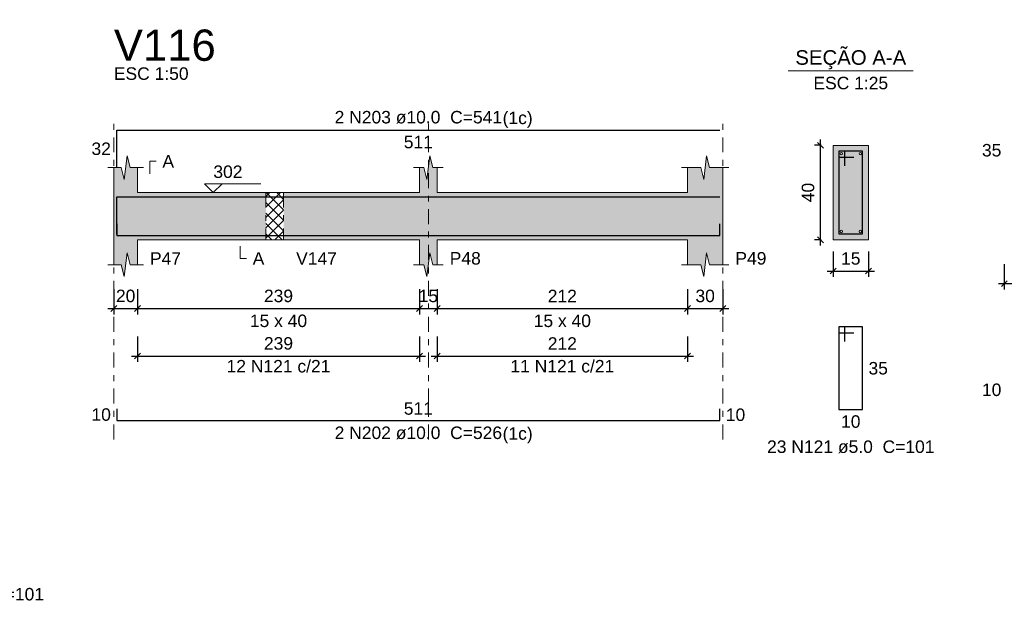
# Model space of a CAD drawing. Header units: millimetres. Extents: x 0 to 119, y 0 to 84.
# Tile 19 of 34: x 54 to 71, y 42 to 52. Entities that reach past the tile are written whole.
import ezdxf

# ---------------------------------------------------------------- set-up
doc = ezdxf.new("R2010")
doc.units = ezdxf.units.MM
doc.header["$MEASUREMENT"] = 0
doc.linetypes.add('DASHDOT', pattern=[2.54, 1.27, -0.635, 0, -0.635])
doc.linetypes.add('NULL', pattern=[0])
doc.layers.get('0').update_dxf_attribs({"lineweight": 18})
for name, color, linetype, lineweight in [('Descrição da armadura', 7, 'Continuous', 0), ('DT-Barras na forma', 2, 'Continuous', 30), ('DT-Barras no corte', 5, 'Continuous', 5), ('DT-Barras rebatidas', 2, 'Continuous', 30), ('DT-Cotas', 9, 'Continuous', 5), ('DT-Forma', 5, 'Continuous', 5), ('DT-Hachura forma vigas', 254, 'Continuous', 5), ('DT-Hachura intersecção vigas', 9, 'Continuous', 5), ('DT-Hachura seção vigas', 254, 'Continuous', 5), ('DT-Pontilhado', 9, 'DASHDOT', 5), ('DT-Textos', 7, 'Continuous', 5), ('DT-Título', 3, 'Continuous', 20), ('Textos armaduras', 7, 'Continuous', 0)]:
    doc.layers.add(name, color=color, linetype=linetype, lineweight=lineweight)
doc.styles.add('Arial', font='txt')
doc.dimstyles.new('UM_25.000000', dxfattribs={"dimtxt": 0.18, "dimasz": 0.1, "dimexe": 0.1, "dimexo": 0.2, "dimgap": 0, "dimtad": 1, "dimtih": 1, "dimtoh": 1, "dimdec": 1, "dimlfac": 25, "dimzin": 0, "dimdsep": 46, "dimtxsty": 'Standard', "dimcen": 0.09, "dimdle": 0.1, "dimadec": 1, "dimazin": 2, "dimtfac": 1, "dimtdec": 4, "dimtofl": 0, "dimtmove": 0, "dimatfit": 3, "dimfxl": 1, "dimtolj": 1, "dimarcsym": 0})
doc.dimstyles.new('UM_50.000000', dxfattribs={"dimtxt": 0.18, "dimasz": 0.1, "dimexe": 0.1, "dimexo": 0.2, "dimgap": 0, "dimtad": 1, "dimtih": 1, "dimtoh": 1, "dimdec": 1, "dimlfac": 50, "dimzin": 0, "dimdsep": 46, "dimtxsty": 'Standard', "dimcen": 0.09, "dimdle": 0.1, "dimadec": 1, "dimazin": 2, "dimtfac": 1, "dimtdec": 4, "dimtofl": 0, "dimtmove": 0, "dimatfit": 3, "dimfxl": 1, "dimtolj": 1, "dimarcsym": 0})

# ---------------------------------------------------------------- blocks, each defined once
blk = doc.blocks.new('_Oblique')
at = {"color": 0, "linetype": 'ByBlock', "lineweight": -2}
blk.add_line((-0.5, -0.5), (0.5, 0.5), dxfattribs=at)
blk = doc.blocks.new('*D160')
at = {"layer": 'Defpoints', "color": 0}
for p in [(55.722, 47.386), (56.122, 47.386), (56.122, 46.857)]:
    blk.add_point(p, dxfattribs=at)
at = {"layer": 'DT-Cotas', "color": 0, "lineweight": -2}
for p, q in [((55.722, 47.186), (55.722, 46.757)), ((56.122, 47.186), (56.122, 46.757)), ((55.622, 46.857), (56.222, 46.857))]:
    blk.add_line(p, q, dxfattribs=at)
at = {"layer": 'DT-Cotas', "color": 0, "lineweight": -2, "xscale": 0.1, "yscale": 0.1, "zscale": 0.1, "rotation": 180}
blk.add_blockref('_Oblique', (55.722, 46.857), dxfattribs=at)
at = {"layer": 'DT-Cotas', "color": 0, "lineweight": -2, "xscale": 0.1, "yscale": 0.1, "zscale": 0.1}
blk.add_blockref('_Oblique', (56.122, 46.857), dxfattribs=at)
at = {"layer": 'DT-Cotas', "color": 7, "insert": (55.922, 47.069), "char_height": 0.2118, "attachment_point": 5, "rotation": 0.0057, "style": 'Arial'}
blk.add_mtext('\\A1;20', dxfattribs=at)
blk = doc.blocks.new('*D161')
at = {"layer": 'Defpoints', "color": 0}
for p in [(56.122, 47.386), (60.902, 47.386), (60.902, 46.857)]:
    blk.add_point(p, dxfattribs=at)
at = {"layer": 'DT-Cotas', "color": 0, "lineweight": -2}
for p, q in [((56.122, 47.186), (56.122, 46.757)), ((60.902, 47.186), (60.902, 46.757)), ((56.022, 46.857), (61.002, 46.857))]:
    blk.add_line(p, q, dxfattribs=at)
at = {"layer": 'DT-Cotas', "color": 0, "lineweight": -2, "xscale": 0.1, "yscale": 0.1, "zscale": 0.1, "rotation": 180}
blk.add_blockref('_Oblique', (56.122, 46.857), dxfattribs=at)
at = {"layer": 'DT-Cotas', "color": 0, "lineweight": -2, "xscale": 0.1, "yscale": 0.1, "zscale": 0.1}
blk.add_blockref('_Oblique', (60.902, 46.857), dxfattribs=at)
at = {"layer": 'DT-Cotas', "color": 7, "insert": (58.512, 47.069), "char_height": 0.2118, "attachment_point": 5, "rotation": 0.0057, "style": 'Arial'}
blk.add_mtext('\\A1;239', dxfattribs=at)
blk = doc.blocks.new('*D162')
at = {"layer": 'Defpoints', "color": 0}
for p in [(60.902, 47.386), (61.202, 47.386), (61.202, 46.857)]:
    blk.add_point(p, dxfattribs=at)
at = {"layer": 'DT-Cotas', "color": 0, "lineweight": -2}
for p, q in [((60.902, 47.186), (60.902, 46.757)), ((61.202, 47.186), (61.202, 46.757)), ((60.802, 46.857), (61.302, 46.857))]:
    blk.add_line(p, q, dxfattribs=at)
at = {"layer": 'DT-Cotas', "color": 0, "lineweight": -2, "xscale": 0.1, "yscale": 0.1, "zscale": 0.1, "rotation": 180}
blk.add_blockref('_Oblique', (60.902, 46.857), dxfattribs=at)
at = {"layer": 'DT-Cotas', "color": 0, "lineweight": -2, "xscale": 0.1, "yscale": 0.1, "zscale": 0.1}
blk.add_blockref('_Oblique', (61.202, 46.857), dxfattribs=at)
at = {"layer": 'DT-Cotas', "color": 7, "insert": (61.052, 47.069), "char_height": 0.2118, "attachment_point": 5, "rotation": 0.0057, "style": 'Arial'}
blk.add_mtext('\\A1;15', dxfattribs=at)
blk = doc.blocks.new('*D163')
at = {"layer": 'Defpoints', "color": 0}
for p in [(61.202, 47.386), (65.442, 47.386), (65.442, 46.857)]:
    blk.add_point(p, dxfattribs=at)
at = {"layer": 'DT-Cotas', "color": 0, "lineweight": -2}
for p, q in [((61.202, 47.186), (61.202, 46.757)), ((65.442, 47.186), (65.442, 46.757)), ((61.102, 46.857), (65.542, 46.857))]:
    blk.add_line(p, q, dxfattribs=at)
at = {"layer": 'DT-Cotas', "color": 0, "lineweight": -2, "xscale": 0.1, "yscale": 0.1, "zscale": 0.1, "rotation": 180}
blk.add_blockref('_Oblique', (61.202, 46.857), dxfattribs=at)
at = {"layer": 'DT-Cotas', "color": 0, "lineweight": -2, "xscale": 0.1, "yscale": 0.1, "zscale": 0.1}
blk.add_blockref('_Oblique', (65.442, 46.857), dxfattribs=at)
at = {"layer": 'DT-Cotas', "color": 7, "insert": (63.322, 47.069), "char_height": 0.2118, "attachment_point": 5, "rotation": 0.0057, "style": 'Arial'}
blk.add_mtext('\\A1;212', dxfattribs=at)
blk = doc.blocks.new('*D164')
at = {"layer": 'Defpoints', "color": 0}
for p in [(65.442, 47.386), (66.042, 47.386), (66.042, 46.857)]:
    blk.add_point(p, dxfattribs=at)
at = {"layer": 'DT-Cotas', "color": 0, "lineweight": -2}
for p, q in [((65.442, 47.186), (65.442, 46.757)), ((66.042, 47.186), (66.042, 46.757)), ((65.342, 46.857), (66.142, 46.857))]:
    blk.add_line(p, q, dxfattribs=at)
at = {"layer": 'DT-Cotas', "color": 0, "lineweight": -2, "xscale": 0.1, "yscale": 0.1, "zscale": 0.1, "rotation": 180}
blk.add_blockref('_Oblique', (65.442, 46.857), dxfattribs=at)
at = {"layer": 'DT-Cotas', "color": 0, "lineweight": -2, "xscale": 0.1, "yscale": 0.1, "zscale": 0.1}
blk.add_blockref('_Oblique', (66.042, 46.857), dxfattribs=at)
at = {"layer": 'DT-Cotas', "color": 7, "insert": (65.742, 47.069), "char_height": 0.2118, "attachment_point": 5, "rotation": 0.0057, "style": 'Arial'}
blk.add_mtext('\\A1;30', dxfattribs=at)
blk = doc.blocks.new('*D165')
at = {"layer": 'Defpoints', "color": 0}
for p in [(67.698, 49.622), (67.91, 49.622), (67.91, 48.022)]:
    blk.add_point(p, dxfattribs=at)
at = {"layer": 'DT-Cotas', "color": 0, "lineweight": -2}
for p, q in [((67.71, 49.622), (67.598, 49.622)), ((67.698, 47.922), (67.698, 49.722)), ((67.71, 48.022), (67.598, 48.022))]:
    blk.add_line(p, q, dxfattribs=at)
at = {"layer": 'DT-Cotas', "color": 0, "lineweight": -2, "xscale": 0.1, "yscale": 0.1, "zscale": 0.1}
for p, rotation in [((67.698, 49.622), 90), ((67.698, 48.022), 270)]:
    blk.add_blockref('_Oblique', p, dxfattribs=dict(at, rotation=rotation))
at = {"layer": 'DT-Cotas', "color": 7, "insert": (67.486, 48.822), "char_height": 0.2118, "attachment_point": 5, "rotation": 90, "style": 'Arial'}
blk.add_mtext('\\A1;40', dxfattribs=at)
blk = doc.blocks.new('*D166')
at = {"layer": 'Defpoints', "color": 0}
for p in [(67.91, 48.022), (68.51, 48.022), (68.51, 47.492)]:
    blk.add_point(p, dxfattribs=at)
at = {"layer": 'DT-Cotas', "color": 0, "lineweight": -2}
for p, q in [((67.91, 47.822), (67.91, 47.392)), ((68.51, 47.822), (68.51, 47.392)), ((67.81, 47.492), (68.61, 47.492))]:
    blk.add_line(p, q, dxfattribs=at)
at = {"layer": 'DT-Cotas', "color": 0, "lineweight": -2, "xscale": 0.1, "yscale": 0.1, "zscale": 0.1, "rotation": 180}
blk.add_blockref('_Oblique', (67.91, 47.492), dxfattribs=at)
at = {"layer": 'DT-Cotas', "color": 0, "lineweight": -2, "xscale": 0.1, "yscale": 0.1, "zscale": 0.1}
blk.add_blockref('_Oblique', (68.51, 47.492), dxfattribs=at)
at = {"layer": 'DT-Cotas', "color": 7, "insert": (68.21, 47.704), "char_height": 0.2118, "attachment_point": 5, "rotation": 0.0057, "style": 'Arial'}
blk.add_mtext('\\A1;15', dxfattribs=at)
blk = doc.blocks.new('*D167')
at = {"layer": 'Defpoints', "color": 0}
for p in [(56.122, 46.581), (60.902, 46.581), (60.902, 46.052)]:
    blk.add_point(p, dxfattribs=at)
at = {"layer": 'DT-Cotas', "color": 0, "lineweight": -2}
for p, q in [((56.122, 46.381), (56.122, 45.952)), ((60.902, 46.381), (60.902, 45.952)), ((56.022, 46.052), (61.002, 46.052))]:
    blk.add_line(p, q, dxfattribs=at)
at = {"layer": 'DT-Cotas', "color": 0, "lineweight": -2, "xscale": 0.1, "yscale": 0.1, "zscale": 0.1, "rotation": 180}
blk.add_blockref('_Oblique', (56.122, 46.052), dxfattribs=at)
at = {"layer": 'DT-Cotas', "color": 0, "lineweight": -2, "xscale": 0.1, "yscale": 0.1, "zscale": 0.1}
blk.add_blockref('_Oblique', (60.902, 46.052), dxfattribs=at)
at = {"layer": 'DT-Cotas', "color": 7, "insert": (58.512, 46.264), "char_height": 0.2118, "attachment_point": 5, "rotation": 0.0057, "style": 'Arial'}
blk.add_mtext('\\A1;239', dxfattribs=at)
blk = doc.blocks.new('*D168')
at = {"layer": 'Defpoints', "color": 0}
for p in [(61.202, 46.581), (65.442, 46.581), (65.442, 46.052)]:
    blk.add_point(p, dxfattribs=at)
at = {"layer": 'DT-Cotas', "color": 0, "lineweight": -2}
for p, q in [((61.202, 46.381), (61.202, 45.952)), ((65.442, 46.381), (65.442, 45.952)), ((61.102, 46.052), (65.542, 46.052))]:
    blk.add_line(p, q, dxfattribs=at)
at = {"layer": 'DT-Cotas', "color": 0, "lineweight": -2, "xscale": 0.1, "yscale": 0.1, "zscale": 0.1, "rotation": 180}
blk.add_blockref('_Oblique', (61.202, 46.052), dxfattribs=at)
at = {"layer": 'DT-Cotas', "color": 0, "lineweight": -2, "xscale": 0.1, "yscale": 0.1, "zscale": 0.1}
blk.add_blockref('_Oblique', (65.442, 46.052), dxfattribs=at)
at = {"layer": 'DT-Cotas', "color": 7, "insert": (63.322, 46.264), "char_height": 0.2118, "attachment_point": 5, "rotation": 0.0057, "style": 'Arial'}
blk.add_mtext('\\A1;212', dxfattribs=at)
blk = doc.blocks.new('*D169')
at = {"layer": 'Defpoints', "color": 0}
for p in [(70.812, 47.808), (74.112, 47.808), (74.112, 47.278)]:
    blk.add_point(p, dxfattribs=at)
at = {"layer": 'DT-Cotas', "color": 0, "lineweight": -2}
for p, q in [((70.812, 47.608), (70.812, 47.178)), ((74.112, 47.608), (74.112, 47.178)), ((70.712, 47.278), (74.212, 47.278))]:
    blk.add_line(p, q, dxfattribs=at)
at = {"layer": 'DT-Cotas', "color": 0, "lineweight": -2, "xscale": 0.1, "yscale": 0.1, "zscale": 0.1, "rotation": 180}
blk.add_blockref('_Oblique', (70.812, 47.278), dxfattribs=at)
at = {"layer": 'DT-Cotas', "color": 0, "lineweight": -2, "xscale": 0.1, "yscale": 0.1, "zscale": 0.1}
blk.add_blockref('_Oblique', (74.112, 47.278), dxfattribs=at)
at = {"layer": 'DT-Cotas', "color": 7, "insert": (72.462, 47.49), "char_height": 0.2118, "attachment_point": 5, "rotation": 0.0057, "style": 'Arial'}
blk.add_mtext('\\A1;165', dxfattribs=at)

msp = doc.modelspace()

# ---------------------------------------------------------------- hatches: boundary and pattern name
at = {"layer": 'DT-Hachura forma vigas', "linetype": 'Continuous'}
for points in [[(56.1219, 48.0217), (58.2991, 48.0217), (58.2991, 48.8217), (56.1219, 48.8217), (56.1219, 49.2453), (55.9969, 49.2453), (55.9469, 49.4453), (55.8969, 49.0453), (55.8469, 49.2453), (55.7219, 49.2453), (55.7219, 48.8217), (55.7219, 48.0217), (55.7219, 47.5981), (55.8469, 47.5981), (55.8969, 47.3981), (55.9469, 47.7981), (55.9969, 47.5981), (56.1219, 47.5981), (56.1219, 48.0217)], [(66.0423, 47.5981), (66.0423, 48.0217), (66.0423, 48.8217), (66.0423, 49.2453), (65.8173, 49.2453), (65.7673, 49.4453), (65.7173, 49.0453), (65.6673, 49.2453), (65.4423, 49.2453), (65.4423, 48.8217), (61.2019, 48.8217), (61.2019, 49.2453), (61.1269, 49.2453), (61.0769, 49.4453), (61.0269, 49.0453), (60.9769, 49.2453), (60.9019, 49.2453), (60.9019, 48.8217), (58.5991, 48.8217), (58.5991, 48.0217), (60.9019, 48.0217), (60.9019, 47.5981), (60.9769, 47.5981), (61.0269, 47.3981), (61.0769, 47.7981), (61.1269, 47.5981), (61.2019, 47.5981), (61.2019, 48.0217), (65.4423, 48.0217), (65.4423, 47.5981), (65.6673, 47.5981), (65.7173, 47.3981), (65.7673, 47.7981), (65.8173, 47.5981), (66.0423, 47.5981)]]:
    msp.add_hatch(color=254, dxfattribs=at).paths.add_polyline_path(points)
at = {"layer": 'DT-Hachura intersecção vigas', "linetype": 'Continuous'}
h = msp.add_hatch(dxfattribs=at)
h.set_pattern_fill('ANSI37', color=9, style=0)
h.paths.add_polyline_path([(58.2991, 48.0217), (58.5991, 48.0217), (58.5991, 48.8217), (58.2991, 48.8217), (58.2991, 48.0217)])
at = {"layer": 'DT-Hachura seção vigas', "linetype": 'Continuous'}
msp.add_hatch(color=254, dxfattribs=at).paths.add_polyline_path([(67.9099, 48.0217), (67.9099, 48.0217), (68.5099, 48.0217), (68.5099, 49.6217), (67.9099, 49.6217), (67.9099, 48.0217)])

# ---------------------------------------------------------------- linework, layer by layer
at = {"layer": 'DT-Barras na forma'}
for p, q in [((68.1099, 49.5217), (68.0099, 49.5217)), ((68.0099, 49.5217), (68.0099, 48.1217)), ((68.4099, 49.5217), (68.0099, 49.5217)), ((68.0099, 49.5217), (68.0099, 49.4217)), ((68.0099, 49.4217), (68.2599, 49.4217)), ((68.1099, 49.2717), (68.1099, 49.5217)), ((68.4099, 48.1217), (68.4099, 49.5217)), ((68.0099, 48.1217), (68.4099, 48.1217))]:
    msp.add_line(p, q, dxfattribs=at)
for points in [[(55.7719, 48.1114), (55.7719, 48.7517), (65.9923, 48.7517)], [(55.7719, 48.2917), (55.7719, 48.0917), (65.9923, 48.0917), (65.9923, 48.2917)]]:
    msp.add_lwpolyline(points, dxfattribs=at)
at = {"layer": 'DT-Barras no corte'}
for centre in [(68.0499, 49.4817), (68.3699, 49.4817), (68.0499, 48.1617), (68.3699, 48.1617)]:
    msp.add_circle(centre, 0.02, dxfattribs=at)
at = {"layer": 'DT-Barras rebatidas'}
for points in [[(55.7719, 49.241), (55.7719, 49.8813), (65.9923, 49.8813)], [(68.1099, 46.295), (68.1099, 46.545), (68.0099, 46.545), (68.0099, 45.145), (68.4099, 45.145), (68.4099, 46.545), (68.0099, 46.545), (68.0099, 46.445), (68.2599, 46.445)], [(55.7719, 45.157), (55.7719, 44.957), (65.9923, 44.957), (65.9923, 45.157)]]:
    msp.add_lwpolyline(points, dxfattribs=at)
at = {"layer": 'DT-Forma'}
for p, q in [((68.5099, 49.6217), (67.9099, 49.6217)), ((67.9099, 49.6217), (67.9099, 48.0217)), ((68.5099, 48.0217), (68.5099, 49.6217)), ((55.8969, 49.0453), (55.9469, 49.4453)), ((55.9469, 49.4453), (55.9969, 49.2453)), ((61.0269, 49.0453), (61.0769, 49.4453)), ((61.0769, 49.4453), (61.1269, 49.2453)), ((65.7173, 49.0453), (65.7673, 49.4453)), ((65.7673, 49.4453), (65.8173, 49.2453)), ((55.6219, 49.2453), (55.8469, 49.2453)), ((55.7219, 48.8217), (55.7219, 49.2453)), ((55.8469, 49.2453), (55.8969, 49.0453)), ((55.9969, 49.2453), (56.2219, 49.2453)), ((56.1219, 49.2453), (56.1219, 48.8217)), ((60.8019, 49.2453), (60.9769, 49.2453)), ((60.9019, 48.8217), (60.9019, 49.2453)), ((60.9769, 49.2453), (61.0269, 49.0453)), ((61.1269, 49.2453), (61.3019, 49.2453)), ((61.2019, 49.2453), (61.2019, 48.8217)), ((65.3423, 49.2453), (65.6673, 49.2453)), ((65.4423, 48.8217), (65.4423, 49.2453)), ((65.6673, 49.2453), (65.7173, 49.0453)), ((65.8173, 49.2453), (66.1423, 49.2453)), ((66.0423, 49.2453), (66.0423, 48.8217)), ((56.1219, 48.8217), (58.2991, 48.8217)), ((58.2991, 48.8217), (58.5991, 48.8217)), ((58.5991, 48.8217), (60.9019, 48.8217)), ((61.2019, 48.8217), (65.4423, 48.8217)), ((55.7219, 48.0217), (55.7219, 47.5981)), ((56.1219, 47.5981), (56.1219, 48.0217)), ((56.1219, 48.0217), (58.2991, 48.0217)), ((58.2991, 48.0217), (58.5991, 48.0217)), ((58.5991, 48.0217), (60.9019, 48.0217)), ((60.9019, 48.0217), (60.9019, 47.5981)), ((61.2019, 47.5981), (61.2019, 48.0217)), ((61.2019, 48.0217), (65.4423, 48.0217)), ((65.4423, 48.0217), (65.4423, 47.5981)), ((66.0423, 47.5981), (66.0423, 48.0217)), ((67.9099, 48.0217), (68.5099, 48.0217)), ((55.8969, 47.3981), (55.9469, 47.7981)), ((55.9469, 47.7981), (55.9969, 47.5981)), ((61.0269, 47.3981), (61.0769, 47.7981)), ((61.0769, 47.7981), (61.1269, 47.5981)), ((65.7173, 47.3981), (65.7673, 47.7981)), ((65.7673, 47.7981), (65.8173, 47.5981)), ((55.6219, 47.5981), (55.8469, 47.5981)), ((55.8469, 47.5981), (55.8969, 47.3981)), ((55.9969, 47.5981), (56.2219, 47.5981)), ((60.8019, 47.5981), (60.9769, 47.5981)), ((60.9769, 47.5981), (61.0269, 47.3981)), ((61.1269, 47.5981), (61.3019, 47.5981)), ((65.3423, 47.5981), (65.6673, 47.5981)), ((65.6673, 47.5981), (65.7173, 47.3981)), ((65.8173, 47.5981), (66.1423, 47.5981))]:
    msp.add_line(p, q, dxfattribs=at)
at = {"layer": 'DT-Forma', "linetype": 'Continuous'}
for p, q in [((55.7219, 48.0217), (55.7219, 48.8217)), ((66.0423, 48.8217), (66.0423, 48.0217))]:
    msp.add_line(p, q, dxfattribs=at)
at = {"layer": 'DT-Pontilhado', "ltscale": 0.2}
for p, q in [((55.7219, 44.6393), (55.7219, 50.0931)), ((61.0519, 44.6393), (61.0519, 50.0931)), ((66.0423, 44.6393), (66.0423, 50.0931)), ((58.2991, 48.8217), (58.2991, 48.0217)), ((58.5991, 48.8217), (58.5991, 48.0217))]:
    msp.add_line(p, q, dxfattribs=at)
at = {"layer": 'DT-Textos'}
msp.add_line((67.1509, 50.8866), (69.2689, 50.8866), dxfattribs=at)
for points in [[(56.3337, 49.1394), (56.3337, 49.3512), (56.4396, 49.3512)], [(57.5559, 48.9699), (57.4076, 48.8217), (57.2594, 48.9699), (58.2125, 48.9699)], [(57.8637, 47.9158), (57.8637, 47.704), (57.9696, 47.704)]]:
    msp.add_lwpolyline(points, dxfattribs=at)

# ---------------------------------------------------------------- texts
at = {"layer": 'Descrição da armadura', "linetype": 'NULL', "char_height": 0.2118, "attachment_point": 8, "line_spacing_factor": 0.9, "style": 'Arial'}
for s, insert, width in [('2 N203 ø10.0  C=541', (60.882, 49.9875), 5.562109), ('12 N121 c/21', (58.5119, 45.7702), 3.450264), ('11 N121 c/21', (63.3221, 45.7702), 3.450264), ('2 N202 ø10.0  C=526', (60.882, 44.6395), 5.562109), ('23 N121 ø5.0  C=101', (68.21, 44.4035), 5.562109), ('110 N121 ø5.0  C=101', (53.0379, 41.9045), 5.884678)]:
    msp.add_mtext(s, dxfattribs=dict(at, insert=insert, width=width))
at = {"layer": 'DT-Textos', "linetype": 'NULL', "line_spacing_factor": 0.798, "style": 'Arial'}
for s, insert, char_height, width, attachment_point in [('SEÇÃO A-A', (68.21, 50.9107), 0.2471, 3.812061, 8), ('ESC 1:50', (55.722, 50.7285), 0.2118, 2.482559, 7), ('ESC 1:25', (68.21, 50.5685), 0.2118, 2.482559, 8), ('(1c)', (62.31, 49.9177), 0.2118, 0.998857, 7), ('A', (56.545, 49.2455), 0.2118, 0.386855, 7), ('302', (57.408, 49.0655), 0.2118, 0.967705, 7), ('P47', (56.334, 47.5985), 0.2118, 1.031992, 7), ('A', (58.075, 47.5985), 0.2118, 0.386855, 7), ('V147', (58.811, 47.5985), 0.2118, 1.354561, 7), ('P48', (61.414, 47.5985), 0.2118, 1.031992, 7), ('P49', (66.254, 47.5985), 0.2118, 1.031992, 7), ('15 x 40', (58.512, 46.5395), 0.2118, 1.902559, 8), ('15 x 40', (63.322, 46.5395), 0.2118, 1.902559, 8), ('(1c)', (62.31, 44.5697), 0.2118, 0.998857, 7)]:
    msp.add_mtext(s, dxfattribs=dict(at, insert=insert, char_height=char_height, width=width, attachment_point=attachment_point))
at = {"layer": 'DT-Título', "linetype": 'NULL', "insert": (55.722, 51.0464), "char_height": 0.5295, "width": 3.456465, "attachment_point": 7, "line_spacing_factor": 0.798, "style": 'Arial'}
msp.add_mtext('V116', dxfattribs=at)
at = {"layer": 'Textos armaduras', "linetype": 'NULL', "char_height": 0.2118, "line_spacing_factor": 0.9, "style": 'Arial'}
for s, insert, width, attachment_point in [('32', (55.6719, 49.4552), 1.045137, 9), ('511', (60.8821, 49.784), 1.367705, 2), ('35', (70.7619, 49.4304), 1.045137, 9), ('35', (68.5099, 45.9509), 1.045137, 1), ('10', (70.7619, 45.3707), 1.045137, 9), ('10', (55.6719, 44.9511), 1.045137, 9), ('511', (60.8821, 45.0543), 1.367705, 8), ('10', (66.0923, 45.1629), 1.045137, 1), ('10', (68.2099, 45.0477), 1.045137, 2)]:
    msp.add_mtext(s, dxfattribs=dict(at, insert=insert, width=width, attachment_point=attachment_point))

# ---------------------------------------------------------------- dimensions: what is measured, and where the dimension line sits
at = {"layer": 'DT-Cotas'}
dim = msp.add_linear_dim(base=(67.6981, 49.6217), p1=(67.9099, 48.0217), p2=(67.9099, 49.6217), angle=90, dimstyle='UM_25.000000', override={"dimtxt": 0.2118, "dimasz": 0.1, "dimexe": 0.1, "dimexo": 0.2, "dimtad": 1, "dimtih": 0, "dimtoh": 0, "dimdec": 1, "dimlfac": 25, "dimzin": 8, "dimtxsty": 'Arial', "dimblk": 'Oblique', "dimblk1": 'Oblique', "dimblk2": 'Oblique', "dimsah": 1, "dimdle": 0.1, "dimse1": 0, "dimse2": 0, "dimclrt": 7, "dimadec": 1, "dimazin": 3, "dimtmove": 2, "dimldrblk": 'Oblique'}, dxfattribs=at)
dim.commit()
dim.dimension.update_dxf_attribs({"geometry": '*D165', "text_midpoint": (67.4863, 48.8217), "dimtype": 160, "text_rotation": 90})
for base, p1, p2, dimstyle, override, picture, middle in [((68.5099, 47.4922), (67.9099, 48.0217), (68.5099, 48.0217), 'UM_25.000000', {"dimtxt": 0.2118, "dimasz": 0.1, "dimexe": 0.1, "dimexo": 0.2, "dimtad": 1, "dimtih": 0, "dimtoh": 0, "dimdec": 1, "dimlfac": 25, "dimzin": 8, "dimtxsty": 'Arial', "dimblk": 'Oblique', "dimblk1": 'Oblique', "dimblk2": 'Oblique', "dimsah": 1, "dimdle": 0.1, "dimse1": 0, "dimse2": 0, "dimclrt": 7, "dimadec": 1, "dimazin": 3, "dimtmove": 2, "dimldrblk": 'Oblique'}, '*D166', (68.2099, 47.704)), ((74.1119, 47.2784), (70.8119, 47.8079), (74.1119, 47.8079), 'UM_50.000000', {"dimtxt": 0.2118, "dimasz": 0.1, "dimexe": 0.1, "dimexo": 0.2, "dimtad": 1, "dimtih": 0, "dimtoh": 0, "dimdec": 1, "dimlfac": 50, "dimzin": 8, "dimtxsty": 'Arial', "dimblk": 'Oblique', "dimblk1": 'Oblique', "dimblk2": 'Oblique', "dimsah": 1, "dimdle": 0.1, "dimse1": 0, "dimse2": 0, "dimclrt": 7, "dimadec": 1, "dimazin": 3, "dimtmove": 2, "dimldrblk": 'Oblique'}, '*D169', (72.4619, 47.4902)), ((56.1219, 46.8568), (55.7219, 47.3863), (56.1219, 47.3863), 'UM_50.000000', {"dimtxt": 0.2118, "dimasz": 0.1, "dimexe": 0.1, "dimexo": 0.2, "dimtad": 1, "dimtih": 0, "dimtoh": 0, "dimdec": 1, "dimlfac": 50, "dimzin": 8, "dimtxsty": 'Arial', "dimblk": 'Oblique', "dimblk1": 'Oblique', "dimblk2": 'Oblique', "dimsah": 1, "dimdle": 0.1, "dimse1": 0, "dimse2": 0, "dimclrt": 7, "dimadec": 1, "dimazin": 3, "dimtmove": 2, "dimldrblk": 'Oblique'}, '*D160', (55.9219, 47.0686)), ((60.9019, 46.8568), (56.1219, 47.3863), (60.9019, 47.3863), 'UM_50.000000', {"dimtxt": 0.2118, "dimasz": 0.1, "dimexe": 0.1, "dimexo": 0.2, "dimtad": 1, "dimtih": 0, "dimtoh": 0, "dimdec": 1, "dimlfac": 50, "dimzin": 8, "dimtxsty": 'Arial', "dimblk": 'Oblique', "dimblk1": 'Oblique', "dimblk2": 'Oblique', "dimsah": 1, "dimdle": 0.1, "dimse1": 0, "dimse2": 0, "dimclrt": 7, "dimadec": 1, "dimazin": 3, "dimtmove": 2, "dimldrblk": 'Oblique'}, '*D161', (58.5119, 47.0686)), ((61.2019, 46.8568), (60.9019, 47.3863), (61.2019, 47.3863), 'UM_50.000000', {"dimtxt": 0.2118, "dimasz": 0.1, "dimexe": 0.1, "dimexo": 0.2, "dimtad": 1, "dimtih": 0, "dimtoh": 0, "dimdec": 1, "dimlfac": 50, "dimzin": 8, "dimtxsty": 'Arial', "dimblk": 'Oblique', "dimblk1": 'Oblique', "dimblk2": 'Oblique', "dimsah": 1, "dimdle": 0.1, "dimse1": 0, "dimse2": 0, "dimclrt": 7, "dimadec": 1, "dimazin": 3, "dimtmove": 2, "dimldrblk": 'Oblique'}, '*D162', (61.0519, 47.0686)), ((65.4423, 46.8568), (61.2019, 47.3863), (65.4423, 47.3863), 'UM_50.000000', {"dimtxt": 0.2118, "dimasz": 0.1, "dimexe": 0.1, "dimexo": 0.2, "dimtad": 1, "dimtih": 0, "dimtoh": 0, "dimdec": 1, "dimlfac": 50, "dimzin": 8, "dimtxsty": 'Arial', "dimblk": 'Oblique', "dimblk1": 'Oblique', "dimblk2": 'Oblique', "dimsah": 1, "dimdle": 0.1, "dimse1": 0, "dimse2": 0, "dimclrt": 7, "dimadec": 1, "dimazin": 3, "dimtmove": 2, "dimldrblk": 'Oblique'}, '*D163', (63.3221, 47.0686)), ((66.0423, 46.8568), (65.4423, 47.3863), (66.0423, 47.3863), 'UM_50.000000', {"dimtxt": 0.2118, "dimasz": 0.1, "dimexe": 0.1, "dimexo": 0.2, "dimtad": 1, "dimtih": 0, "dimtoh": 0, "dimdec": 1, "dimlfac": 50, "dimzin": 8, "dimtxsty": 'Arial', "dimblk": 'Oblique', "dimblk1": 'Oblique', "dimblk2": 'Oblique', "dimsah": 1, "dimdle": 0.1, "dimse1": 0, "dimse2": 0, "dimclrt": 7, "dimadec": 1, "dimazin": 3, "dimtmove": 2, "dimldrblk": 'Oblique'}, '*D164', (65.7423, 47.0686)), ((60.9019, 46.0519), (56.1219, 46.5814), (60.9019, 46.5814), 'UM_50.000000', {"dimtxt": 0.2118, "dimasz": 0.1, "dimexe": 0.1, "dimexo": 0.2, "dimtad": 1, "dimtih": 0, "dimtoh": 0, "dimdec": 1, "dimlfac": 50, "dimzin": 8, "dimtxsty": 'Arial', "dimblk": 'Oblique', "dimblk1": 'Oblique', "dimblk2": 'Oblique', "dimsah": 1, "dimdle": 0.1, "dimse1": 0, "dimse2": 0, "dimclrt": 7, "dimadec": 1, "dimazin": 3, "dimtmove": 2, "dimldrblk": 'Oblique'}, '*D167', (58.5119, 46.2637)), ((65.4423, 46.0519), (61.2019, 46.5814), (65.4423, 46.5814), 'UM_50.000000', {"dimtxt": 0.2118, "dimasz": 0.1, "dimexe": 0.1, "dimexo": 0.2, "dimtad": 1, "dimtih": 0, "dimtoh": 0, "dimdec": 1, "dimlfac": 50, "dimzin": 8, "dimtxsty": 'Arial', "dimblk": 'Oblique', "dimblk1": 'Oblique', "dimblk2": 'Oblique', "dimsah": 1, "dimdle": 0.1, "dimse1": 0, "dimse2": 0, "dimclrt": 7, "dimadec": 1, "dimazin": 3, "dimtmove": 2, "dimldrblk": 'Oblique'}, '*D168', (63.3221, 46.2637))]:
    dim = msp.add_linear_dim(base=base, p1=p1, p2=p2, dimstyle=dimstyle, override=override, dxfattribs=at)
    dim.commit()
    dim.dimension.update_dxf_attribs({"geometry": picture, "text_midpoint": middle, "dimtype": 160, "text_rotation": 0.00573})

doc.saveas('drawing.dxf')
